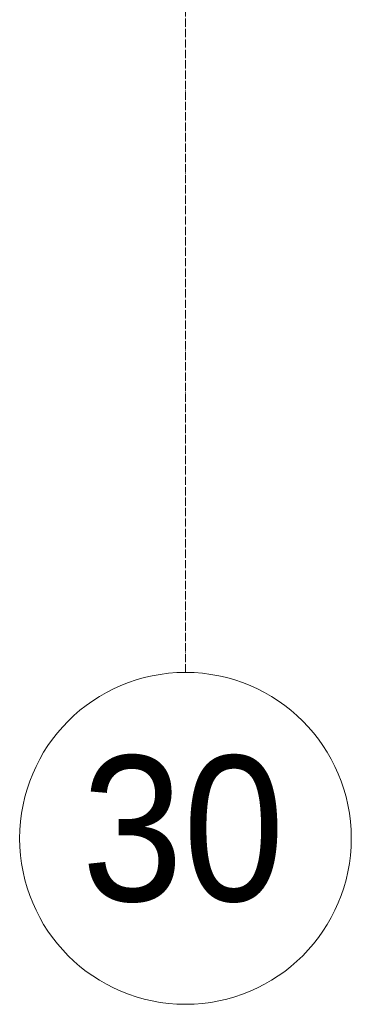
# Model space of a CAD drawing. Header units: millimetres. Extents: x 5617 to 143375, y 7718 to 186221.
# Tile 49 of 106: x 60006 to 60799, y 11226 to 13599. Entities that reach past the tile are written whole.
import ezdxf

# ---------------------------------------------------------------- set-up
doc = ezdxf.new("R2010")
doc.units = ezdxf.units.MM
doc.linetypes.add('Линия сетки', pattern=[25, 20, -2.5, 0, -2.5])
doc.layers.add('Оси', color=7, linetype='Continuous', lineweight=9)
doc.styles.add('Arial_1', font='arial.ttf', dxfattribs={"width": 0.9, "height": 350})

# ---------------------------------------------------------------- blocks, each defined once
blk = doc.blocks.new('Ось сетки - Круг_Ø8 мм-6577-МКСС_К4_L08_28_500_')
at = {"layer": 'Оси', "lineweight": 20}
for start, end in [(360, 180), (180, 360)]:
    blk.add_arc((0, 0), 4, start, end, dxfattribs=at)

msp = doc.modelspace()

# ---------------------------------------------------------------- linework, layer by layer
at = {"layer": 'Оси', "linetype": 'Линия сетки'}
msp.add_line((60406.2, 12025.7), (60406.2, 33150), dxfattribs=at)

# ---------------------------------------------------------------- block references
at = {"layer": 'Оси', "lineweight": 20, "xscale": 99.99999999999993, "yscale": 99.99999999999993, "zscale": 99.99999999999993}
msp.add_blockref('Ось сетки - Круг_Ø8 мм-6577-МКСС_К4_L08_28_500_', (60406.2, 11625.7), dxfattribs=at)

# ---------------------------------------------------------------- texts
at = {"layer": 'Оси', "insert": (60155.7, 11824.7), "char_height": 350, "width": 606.076, "attachment_point": 1, "style": 'Arial_1'}
msp.add_mtext('30', dxfattribs=at)

doc.saveas('drawing.dxf')
